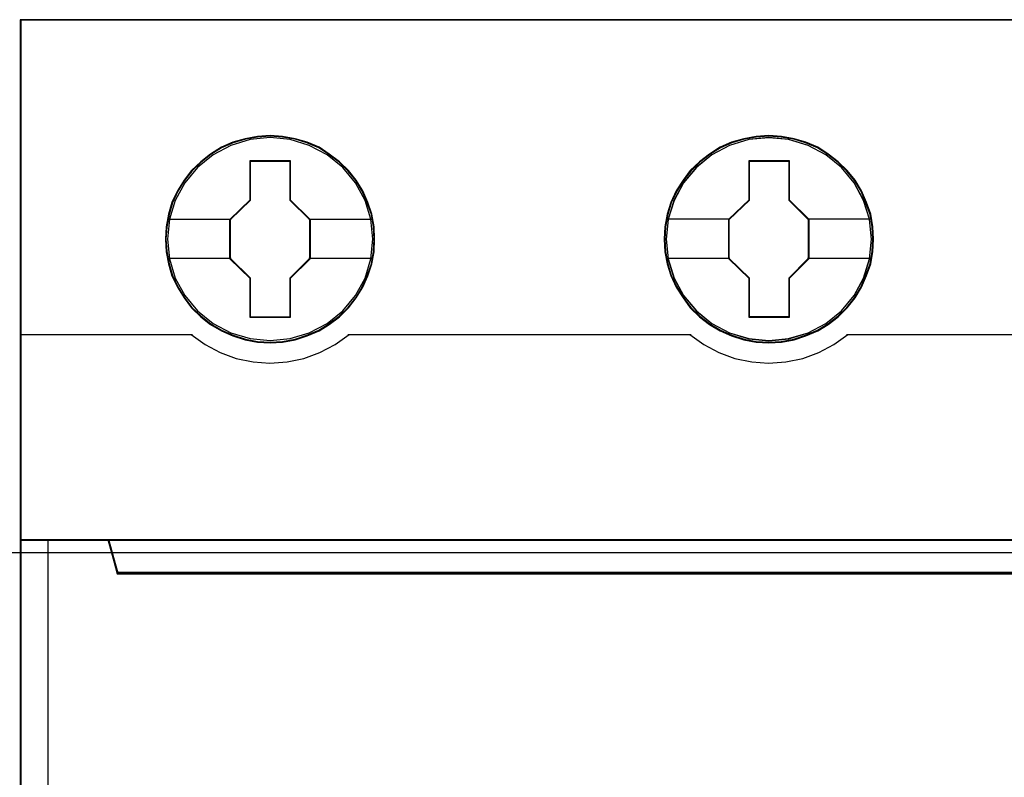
# Model space of a CAD drawing. Header units: millimetres. Extents: x 203 to 3426, y 719 to 2381.
# Tile 128 of 185: x 3369.44 to 3373.12, y 2263.32 to 2266.15. Entities that reach past the tile are written whole.
import ezdxf

# ---------------------------------------------------------------- set-up
doc = ezdxf.new("R2010")
doc.units = ezdxf.units.MM
doc.layers.add('45', color=7, linetype='Continuous')
doc.layers.add('E_Legrand_obudowy', color=7, linetype='Continuous')

# ---------------------------------------------------------------- blocks, each defined once
blk = doc.blocks.new('XL3 160 wnękowa 6x24M')
at = {"layer": 'E_Legrand_obudowy'}
blk.add_lwpolyline([(-215.641, -623.885), (215.545, -623.885), (215.545, -668.998), (-215.641, -668.998), (-215.641, -623.885)], dxfattribs=at)
blk = doc.blocks.new('P304 TX3')
at = {"layer": '45', "color": 139}
for points in [[(72.05327, 41.032708), (-0.0215, 41.032708), (-0.0215, -41.032709), (72.05327, -41.032709), (72.05327, 41.032708)], [(72.05327, 41.032708), (-0.0215, 41.032708), (-0.0215, -41.032709), (72.05327, -41.032709), (72.05327, 41.032708)], [(72.03177, 41.011153), (0, 41.011153), (0, -41.011153), (72.03177, -41.011153), (72.03177, 41.011153)], [(12.710013, 33.112855), (12.637163, 33.832104), (12.429821, 34.512625), (12.082383, 35.148885), (11.622869, 35.702153), (11.062485, 36.155834), (10.418044, 36.493328), (9.723168, 36.709103), (9.000273, 36.775495), (8.277378, 36.709103), (7.588106, 36.493328), (6.943665, 36.155834), (6.377678, 35.702153), (5.918163, 35.148885), (5.576329, 34.512625), (5.363383, 33.832104), (5.296137, 33.112855), (5.363383, 32.399138), (5.576329, 31.707552), (5.918163, 31.082358), (6.377678, 30.523556), (6.943665, 30.069876), (7.588106, 29.732382), (8.277378, 29.52214), (9.000273, 29.450215), (9.723168, 29.52214), (10.418044, 29.732382), (11.062485, 30.069876), (11.622869, 30.523556), (12.082383, 31.082358), (12.429821, 31.707552), (12.637163, 32.399138), (12.710013, 33.112855)], [(30.719747, 33.107466), (30.646917, 33.826716), (30.439632, 34.512769), (30.097891, 35.143496), (29.632899, 35.702297), (29.072668, 36.155978), (28.434005, 36.493472), (27.733716, 36.703714), (27.011018, 36.770106), (26.28832, 36.703714), (25.593633, 36.493472), (24.95497, 36.155978), (24.394739, 35.702297), (23.929747, 35.143496), (23.582404, 34.512769), (23.375118, 33.826716), (23.302288, 33.107466), (23.375118, 32.393749), (23.582404, 31.707696), (23.929747, 31.076969), (24.394739, 30.5237), (24.95497, 30.07002), (25.593633, 29.732526), (26.28832, 29.516751), (27.011018, 29.444826), (27.733716, 29.516751), (28.434005, 29.732526), (29.072668, 30.07002), (29.632899, 30.5237), (30.097891, 31.076969), (30.439632, 31.707696), (30.646917, 32.393749), (30.719747, 33.107466)], [(30.719747, 33.112855), (30.641313, 33.832104), (30.434021, 34.512625), (30.092269, 35.148885), (29.632866, 35.702153), (29.072617, 36.155834), (28.428332, 36.493328), (27.728022, 36.709103), (27.010904, 36.775495), (26.288184, 36.709103), (25.593476, 36.493328), (24.954793, 36.155834), (24.388942, 35.702153), (23.929539, 35.148885), (23.587787, 34.512625), (23.374893, 33.832104), (23.307663, 33.112855), (23.374893, 32.399138), (23.587787, 31.707552), (23.929539, 31.082358), (24.388942, 30.523556), (24.954793, 30.069876), (25.593476, 29.732382), (26.288184, 29.52214), (27.010904, 29.450215), (27.728022, 29.52214), (28.428332, 29.732382), (29.072617, 30.069876), (29.632866, 30.523556), (30.092269, 31.082358), (30.434021, 31.707552), (30.641313, 32.399138), (30.719747, 33.112855)]]:
    blk.add_lwpolyline(points, close=True, dxfattribs=at)
at = {"layer": '45', "color": 7}
for points in [[(12.776304, 33.107394), (12.753896, 33.555525), (12.681069, 34.009188), (12.529813, 34.435188), (12.350546, 34.850124), (12.115259, 35.237397), (11.835155, 35.585943), (11.504632, 35.906826), (11.140497, 36.18345), (10.770759, 36.426879), (10.339399, 36.60945), (9.908039, 36.736697), (9.45427, 36.819685), (9.000501, 36.847347), (8.546733, 36.819685), (8.104168, 36.736697), (7.656002, 36.60945), (7.241448, 36.426879), (6.854904, 36.18345), (6.496371, 35.906826), (6.160246, 35.585943), (5.896948, 35.237397), (5.656058, 34.850124), (5.454383, 34.435188), (5.33674, 34.009188), (5.247106, 33.555525), (5.219096, 33.107394), (5.247106, 32.659264), (5.33674, 32.222198), (5.454383, 31.790665), (5.656058, 31.381262), (5.896948, 30.988457), (6.160246, 30.628846), (6.496371, 30.313495), (6.854904, 30.036871), (7.241448, 29.804507), (7.656002, 29.621935), (8.104168, 29.483623), (8.546733, 29.395104), (9.000501, 29.372974), (9.45427, 29.395104), (9.908039, 29.483623), (10.339399, 29.621935), (10.770759, 29.804507), (11.140497, 30.036871), (11.504632, 30.313495), (11.835155, 30.628846), (12.115259, 30.988457), (12.350546, 31.381262), (12.529813, 31.790665), (12.681069, 32.222198), (12.753896, 32.659264), (12.776304, 33.107394)], [(12.776304, 33.107394), (12.753896, 33.555525), (12.681069, 34.009188), (12.529813, 34.435188), (12.350546, 34.850124), (12.115259, 35.237397), (11.835155, 35.585943), (11.504632, 35.906826), (11.140497, 36.18345), (10.770759, 36.426879), (10.339399, 36.60945), (9.908039, 36.736697), (9.45427, 36.819685), (9.000501, 36.847347), (8.546733, 36.819685), (8.104168, 36.736697), (7.656002, 36.60945), (7.241448, 36.426879), (6.854904, 36.18345), (6.496371, 35.906826), (6.160246, 35.585943), (5.896948, 35.237397), (5.656058, 34.850124), (5.454383, 34.435188), (5.33674, 34.009188), (5.247106, 33.555525), (5.219096, 33.107394), (5.247106, 32.659264), (5.33674, 32.222198), (5.454383, 31.790665), (5.656058, 31.381262), (5.896948, 30.988457), (6.160246, 30.628846), (6.496371, 30.313495), (6.854904, 30.036871), (7.241448, 29.804507), (7.656002, 29.621935), (8.104168, 29.483623), (8.546733, 29.395104), (9.000501, 29.372974), (9.45427, 29.395104), (9.908039, 29.483623), (10.339399, 29.621935), (10.770759, 29.804507), (11.140497, 30.036871), (11.504632, 30.313495), (11.835155, 30.628846), (12.115259, 30.988457), (12.350546, 31.381262), (12.529813, 31.790665), (12.681069, 32.222198), (12.753896, 32.659264), (12.776304, 33.107394)], [(30.791414, 33.107394), (30.763404, 33.555525), (30.696181, 34.009188), (30.539327, 34.435188), (30.360066, 34.850124), (30.124786, 35.242929), (29.84469, 35.585943), (29.514177, 35.906826), (29.150053, 36.18345), (28.780327, 36.426879), (28.348979, 36.60945), (27.923234, 36.736697), (27.463877, 36.819685), (27.010122, 36.847347), (26.556367, 36.819685), (26.113816, 36.736697), (25.665663, 36.60945), (25.256723, 36.426879), (24.864589, 36.18345), (24.506066, 35.906826), (24.175554, 35.585943), (23.912264, 35.242929), (23.665779, 34.850124), (23.469712, 34.435188), (23.34647, 34.009188), (23.25684, 33.555525), (23.22883, 33.107394), (23.25684, 32.659264), (23.34647, 32.222198), (23.469712, 31.796198), (23.665779, 31.381262), (23.912264, 30.988457), (24.175554, 30.628846), (24.506066, 30.313495), (24.864589, 30.036871), (25.256723, 29.804507), (25.665663, 29.621935), (26.113816, 29.483623), (26.556367, 29.395104), (27.010122, 29.372974), (27.463877, 29.395104), (27.923234, 29.483623), (28.348979, 29.621935), (28.780327, 29.804507), (29.150053, 30.036871), (29.514177, 30.313495), (29.84469, 30.628846), (30.124786, 30.988457), (30.360066, 31.381262), (30.539327, 31.796198), (30.696181, 32.222198), (30.763404, 32.659264), (30.791414, 33.107394)], [(30.791414, 33.107394), (30.763404, 33.555525), (30.696181, 34.009188), (30.539327, 34.435188), (30.360066, 34.850124), (30.124786, 35.242929), (29.84469, 35.585943), (29.514177, 35.906826), (29.150053, 36.18345), (28.780327, 36.426879), (28.348979, 36.60945), (27.923234, 36.736697), (27.463877, 36.819685), (27.010122, 36.847347), (26.556367, 36.819685), (26.113816, 36.736697), (25.665663, 36.60945), (25.256723, 36.426879), (24.864589, 36.18345), (24.506066, 35.906826), (24.175554, 35.585943), (23.912264, 35.242929), (23.665779, 34.850124), (23.469712, 34.435188), (23.34647, 34.009188), (23.25684, 33.555525), (23.22883, 33.107394), (23.25684, 32.659264), (23.34647, 32.222198), (23.469712, 31.796198), (23.665779, 31.381262), (23.912264, 30.988457), (24.175554, 30.628846), (24.506066, 30.313495), (24.864589, 30.036871), (25.256723, 29.804507), (25.665663, 29.621935), (26.113816, 29.483623), (26.556367, 29.395104), (27.010122, 29.372974), (27.463877, 29.395104), (27.923234, 29.483623), (28.348979, 29.621935), (28.780327, 29.804507), (29.150053, 30.036871), (29.514177, 30.313495), (29.84469, 30.628846), (30.124786, 30.988457), (30.360066, 31.381262), (30.539327, 31.796198), (30.696181, 32.222198), (30.763404, 32.659264), (30.791414, 33.107394)], [(30.769914, 33.106511), (30.742063, 33.552165), (30.675223, 34.00332), (30.519261, 34.426966), (30.341019, 34.839608), (30.107076, 35.230242), (29.828573, 35.57136), (29.49994, 35.890469), (29.137886, 36.165564), (28.770261, 36.407647), (28.341367, 36.58921), (27.918042, 36.715753), (27.461297, 36.798282), (27.010122, 36.825791), (26.558947, 36.798282), (26.118912, 36.715753), (25.673307, 36.58921), (25.266692, 36.407647), (24.876788, 36.165564), (24.520304, 35.890469), (24.191671, 35.57136), (23.929878, 35.230242), (23.684795, 34.839608), (23.489843, 34.426966), (23.367301, 34.00332), (23.27818, 33.552165), (23.25033, 33.106511), (23.27818, 32.660858), (23.367301, 32.226208), (23.489843, 31.802563), (23.684795, 31.389921), (23.929878, 30.999286), (24.191671, 30.641663), (24.520304, 30.328055), (24.876788, 30.05296), (25.266692, 29.821881), (25.673307, 29.640318), (26.118912, 29.502771), (26.558947, 29.414741), (27.010122, 29.392733), (27.461297, 29.414741), (27.918042, 29.502771), (28.341367, 29.640318), (28.770261, 29.821881), (29.137886, 30.05296), (29.49994, 30.328055), (29.828573, 30.641663), (30.107076, 30.999286), (30.341019, 31.389921), (30.519261, 31.802563), (30.675223, 32.226208), (30.742063, 32.660858), (30.769914, 33.106511)], [(8.287427, 35.945608), (9.730323, 35.945608), (9.730323, 34.52646), (10.448942, 33.822429), (10.448942, 32.403281), (9.730323, 31.688163), (9.730323, 30.280102), (8.287427, 30.280102), (8.287427, 31.688163), (7.551833, 32.403281), (7.551833, 33.822429), (8.287427, 34.52646), (8.287427, 35.945608)], [(8.287427, 35.945608), (9.730323, 35.945608), (9.730323, 35.945608), (9.730323, 34.52646), (9.730323, 34.52646), (10.448942, 33.822429), (10.448942, 33.822429), (10.448942, 32.403281), (10.448942, 32.403281), (9.730323, 31.688163), (9.730323, 31.688163), (9.730323, 30.280102), (9.730323, 30.280102), (8.287427, 30.280102), (8.287427, 30.280102), (8.287427, 31.688163), (8.287427, 31.688163), (7.551833, 32.403281), (7.551833, 32.403281), (7.551833, 33.822429), (7.551833, 33.822429), (8.287427, 34.52646), (8.287427, 34.52646), (8.287427, 35.945608), (8.287427, 35.945608)], [(8.298009, 35.924053), (9.719489, 35.924053), (9.719489, 34.515703), (10.427442, 33.81703), (10.427442, 32.40868), (9.719489, 31.699004), (9.719489, 30.301657), (8.298009, 30.301657), (8.298009, 31.699004), (7.573333, 32.40868), (7.573333, 33.81703), (8.298009, 34.515703), (8.298009, 35.924053)], [(26.304153, 35.945608), (27.740502, 35.945608), (27.740502, 34.526421), (28.458676, 33.827915), (28.458676, 32.403184), (27.740502, 31.688047), (27.740502, 30.285491), (26.304153, 30.285491), (26.304153, 31.688047), (25.563359, 32.403184), (25.563359, 33.827915), (26.304153, 34.526421), (26.304153, 35.945608)], [(26.304153, 35.945608), (27.740502, 35.945608), (27.740502, 35.945608), (27.740502, 34.526421), (27.740502, 34.526421), (28.458676, 33.827915), (28.458676, 33.827915), (28.458676, 32.403184), (28.458676, 32.403184), (27.740502, 31.688047), (27.740502, 31.688047), (27.740502, 30.285491), (27.740502, 30.285491), (26.304153, 30.285491), (26.304153, 30.285491), (26.304153, 31.688047), (26.304153, 31.688047), (25.563359, 32.403184), (25.563359, 32.403184), (25.563359, 33.827915), (25.563359, 33.827915), (26.304153, 34.526421), (26.304153, 34.526421), (26.304153, 35.945608), (26.304153, 35.945608)], [(26.314651, 35.924053), (27.729668, 35.924053), (27.729668, 34.515675), (28.437177, 33.822489), (28.437177, 32.40861), (27.729668, 31.698919), (27.729668, 30.307046), (26.314651, 30.307046), (26.314651, 31.698919), (25.584859, 32.40861), (25.584859, 33.822489), (26.314651, 34.515675), (26.314651, 35.924053)], [(68.555008, 21.075193), (3.478097, 21.075193), (3.154886, 22.261452), (-0.0215, 22.261452), (-0.0215, 8.08152), (0.725229, 8.08152), (0.725229, 8.710513), (0.725229, 9.383646), (0.725229, 12.528611), (3.082442, 12.765863), (5.439655, 12.931388), (7.802441, 13.01415), (10.170799, 13.01415), (12.533585, 12.931388), (14.890798, 12.765863), (17.248011, 12.528611), (17.248011, 9.383646), (17.248011, 8.710513), (17.248011, 8.08152), (17.99474, 8.08152), (71.057108, 8.08152), (71.057108, 22.261452), (68.878219, 22.261452), (68.555008, 21.075193)], [(3.476536, 21.034584), (68.555234, 21.034584), (68.878454, 22.261452), (3.153316, 22.261452), (3.476536, 21.034584)]]:
    blk.add_lwpolyline(points, close=True, dxfattribs=at)
at = {"layer": '45', "color": 59}
for points in [[(12.754805, 33.106511), (12.732524, 33.552165), (12.660111, 34.00332), (12.509715, 34.426966), (12.331469, 34.839608), (12.09752, 35.22474), (11.81901, 35.57136), (11.490368, 35.890469), (11.128304, 36.165564), (10.760671, 36.407647), (10.331765, 36.58921), (9.902859, 36.715753), (9.451672, 36.798282), (9.000485, 36.825791), (8.549299, 36.798282), (8.109252, 36.715753), (7.663636, 36.58921), (7.25144, 36.407647), (6.867096, 36.165564), (6.510603, 35.890469), (6.176391, 35.57136), (5.914591, 35.22474), (5.675072, 34.839608), (5.474545, 34.426966), (5.35757, 34.00332), (5.268447, 33.552165), (5.240596, 33.106511), (5.268447, 32.660858), (5.35757, 32.226208), (5.474545, 31.797061), (5.675072, 31.389921), (5.914591, 30.999286), (6.176391, 30.641663), (6.510603, 30.328055), (6.867096, 30.05296), (7.25144, 29.821881), (7.663636, 29.640318), (8.109252, 29.502771), (8.549299, 29.414741), (9.000485, 29.392733), (9.451672, 29.414741), (9.902859, 29.502771), (10.331765, 29.640318), (10.760671, 29.821881), (11.128304, 30.05296), (11.490368, 30.328055), (11.81901, 30.641663), (12.09752, 30.999286), (12.331469, 31.389921), (12.509715, 31.797061), (12.660111, 32.226208), (12.732524, 32.660858), (12.754805, 33.106511)], [(3.476536, 21.034584), (68.555234, 21.034584), (68.878454, 22.261452), (3.153316, 22.261452), (3.476536, 21.034584)]]:
    blk.add_lwpolyline(points, close=True, dxfattribs=at)
at = {"layer": '45', "color": 7}
for points in [[(5.290762, 33.838557), (7.596625, 33.838557)], [(10.404151, 33.838557), (12.710013, 33.838557)], [(23.302288, 33.843946), (25.606359, 33.843946)], [(28.413885, 33.843946), (30.719747, 33.843946)], [(5.290762, 32.430264), (7.596625, 32.430264)], [(10.404151, 32.430264), (12.710013, 32.430264)], [(23.302288, 32.430264), (25.606359, 32.430264)], [(28.413885, 32.430264), (30.719747, 32.430264)]]:
    blk.add_lwpolyline(points, dxfattribs=at)
at = {"layer": '45', "color": 139}
for points in [[(-0.0215, 29.669362), (6.199132, 29.669362)], [(6.154341, 29.669362), (6.653922, 29.312978), (7.204022, 29.025571), (7.782189, 28.807142), (8.388422, 28.680683), (8.994655, 28.634698), (9.617728, 28.680683), (10.223961, 28.807142), (10.802128, 29.025571), (11.346615, 29.312978), (11.85181, 29.669362)], [(11.807018, 29.669362), (24.203491, 29.669362)], [(24.1587, 29.669362), (24.663873, 29.312978), (25.208338, 29.025571), (25.78648, 28.807142), (26.398301, 28.680683), (27.004509, 28.634698), (27.627556, 28.680683), (28.233764, 28.807142), (28.811906, 29.025571), (29.356371, 29.312978), (29.861544, 29.669362)], [(29.818544, 29.669362), (42.215017, 29.669362)], [(-0.0215, 22.261452), (72.05327, 22.261452)], [(3.153316, 22.261452), (3.520605, 21.034584)], [(3.475814, 21.077695), (68.555956, 21.077695)]]:
    blk.add_lwpolyline(points, dxfattribs=at)
at = {"layer": '45', "color": 140}
for points in [[(68.555008, 21.075193), (3.478097, 21.075193), (3.154886, 22.261452), (-0.0215, 22.261452), (-0.0215, 8.08152), (0.725229, 8.08152), (0.725229, 8.710513), (0.725229, 9.383646), (0.725229, 12.528611), (3.082442, 12.765863), (5.439655, 12.931388), (7.802441, 13.01415), (10.170799, 13.01415), (12.533585, 12.931388), (14.890798, 12.765863), (17.248011, 12.528611), (17.248011, 9.383646), (17.248011, 8.710513), (17.248011, 8.08152), (17.99474, 8.08152), (71.057108, 8.08152), (71.057108, 22.261452), (68.878219, 22.261452), (68.555008, 21.075193)], [(68.535021, 21.057244), (3.49748, 21.057244), (3.174464, 22.239897), (0, 22.239897), (0, 8.103075), (0.746277, 8.103075), (0.746277, 8.730156), (0.746277, 9.401242), (0.746277, 12.536646), (3.102064, 12.773177), (5.457851, 12.938198), (7.819208, 13.020709), (10.186133, 13.020709), (12.547489, 12.938198), (14.903276, 12.773177), (17.259063, 12.536646), (17.259063, 9.401242), (17.259063, 8.730156), (17.259063, 8.103075), (18.005341, 8.103075), (71.035609, 8.103075), (71.035609, 22.239897), (68.858037, 22.239897), (68.535021, 21.057244)], [(3.497824, 21.05614), (68.533945, 21.05614), (68.856954, 22.239897), (3.174816, 22.239897), (3.497824, 21.05614)]]:
    blk.add_lwpolyline(points, close=True, dxfattribs=at)
blk.add_lwpolyline([(0.974661, 22.261452), (0.974661, 12.548899)], dxfattribs=at)
blk = doc.blocks.new('G$C3556625F')
at = {"xscale": 0.103478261, "yscale": 0.103478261, "zscale": 0.103478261}
blk.add_blockref('P304 TX3', (-71.5739, 54.7583), dxfattribs=at)
at = {"layer": 'E_Legrand_obudowy', "color": 67, "true_color": 0x727430, "xscale": 0.1, "yscale": 0.1, "zscale": 0.1}
blk.add_blockref('XL3 160 wnękowa 6x24M', (-68.6374, 119.4025), dxfattribs=at)

msp = doc.modelspace()

# ---------------------------------------------------------------- block references
msp.add_blockref('G$C3556625F', (3441.0223, 2207.1429))

doc.saveas('drawing.dxf')
